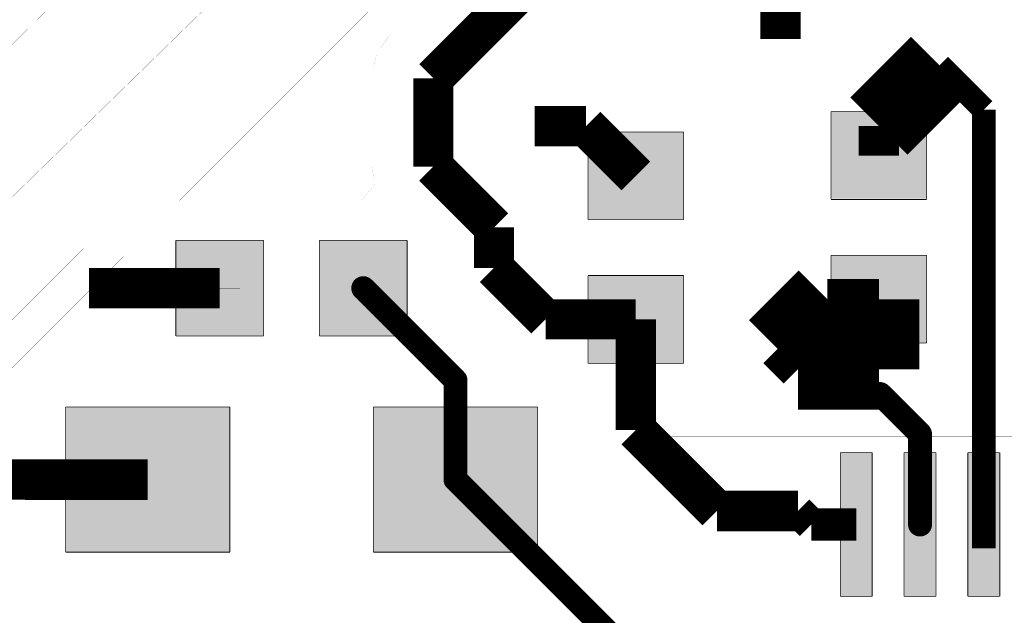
# Model space of a CAD drawing. Header units: millimetres. Extents: x 120.8 to 142.5, y 76.6 to 105.3.
# Tile 7 of 11: x 125.4 to 131.6, y 96.5 to 100.2. Entities that reach past the tile are written whole.
import ezdxf

# ---------------------------------------------------------------- set-up
doc = ezdxf.new("R2010")
doc.units = ezdxf.units.MM
doc.layers.add('Mechanical4', color=56, linetype='Continuous')

msp = doc.modelspace()

# ---------------------------------------------------------------- linework, layer by layer
at = {"layer": 'Mechanical4'}
for points, const_width in [([(120.8751, 95.6251), (130.5001, 105.2001)], 0.00125), ([(120.8751, 94.7501), (128.4001, 102.1001)], 0.00125), ([(126.4001, 99.1001), (128.3001, 101.0001)], 0.00125), ([(130.1701, 100.1143), (130.1701, 100.7181)], 0.254), ([(127.7199, 100.1413), (128.2911, 100.7126)], 0.0003), ([(127.9931, 99.8681), (128.6951, 100.5701)], 0.25), ([(130.7871, 99.5681), (131.1681, 99.9491)], 0.508), ([(127.6361, 100.016), (127.7199, 100.1413)], 0.0003), ([(127.6067, 99.8681), (127.6361, 100.016)], 0.0003), ([(131.1681, 99.9491), (131.4451, 99.6721)], 0.15), ([(127.9931, 99.3141), (127.9931, 99.8681)], 0.25), ([(127.6067, 99.3141), (127.6067, 99.8681)], 0.0003), ([(131.4451, 97.0701), (131.4451, 99.6721)], 0.15), ([(128.6281, 99.5681), (128.9511, 99.5681)], 0.254), ([(128.9511, 99.5681), (129.2631, 99.2561)], 0.254), ([(130.4871, 99.6581), (131.0871, 99.6581)], 0.005), ([(130.4871, 99.1081), (130.4871, 99.6581)], 0.005), ([(130.7871, 99.3831), (130.7871, 99.5681)], 0.254), ([(131.0871, 99.1081), (131.0871, 99.6581)], 0.005), ([(128.9631, 99.5311), (129.5631, 99.5311)], 0.005), ([(128.9631, 98.9811), (128.9631, 99.5311)], 0.005), ([(129.5631, 98.9811), (129.5631, 99.5311)], 0.005), ([(127.9931, 99.3141), (128.3741, 98.9331)], 0.25), ([(127.6067, 99.3141), (127.6285, 99.2043)], 0.0003), ([(127.548, 99.1061), (127.6285, 99.2043)], 0.0003), ([(126.1251, 99.1061), (126.5271, 99.1061)], 0.0003), ([(126.1251, 98.6791), (126.1251, 99.1061)], 0.0003), ([(126.5271, 98.6791), (126.5271, 99.1061)], 0.0003), ([(126.7811, 99.1061), (127.548, 99.1061)], 0.0003), ([(126.7811, 98.5521), (126.7811, 99.1061)], 0.0003), ([(130.4871, 99.1081), (131.0871, 99.1081)], 0.005), ([(130.4871, 99.1131), (131.0871, 99.1131)], 0.0003), ([(130.4871, 98.7431), (130.4871, 99.1131)], 0.0003), ([(131.0871, 98.7431), (131.0871, 99.1131)], 0.0003), ([(128.3741, 98.6791), (128.3741, 98.9331)], 0.25), ([(128.9631, 98.9811), (129.5631, 98.9811)], 0.005), ([(128.9631, 98.9861), (129.5631, 98.9861)], 0.0003), ([(128.9631, 98.6161), (128.9631, 98.9861)], 0.0003), ([(129.5631, 98.6161), (129.5631, 98.9861)], 0.0003), ([(126.3791, 98.8521), (126.9291, 98.8521)], 0.005), ([(126.3791, 98.2521), (126.3791, 98.8521)], 0.005), ([(126.9141, 98.2521), (126.9141, 98.8521)], 0.0003), ([(126.9141, 98.8521), (127.2841, 98.8521)], 0.0003), ([(126.9291, 98.2521), (126.9291, 98.8521)], 0.005), ([(127.2791, 98.8521), (127.8291, 98.8521)], 0.005), ([(127.2791, 98.2521), (127.2791, 98.8521)], 0.005), ([(127.2841, 98.2521), (127.2841, 98.8521)], 0.0003), ([(127.8291, 98.2521), (127.8291, 98.8521)], 0.005), ([(124.5001, 97.5001), (125.8001, 98.8001)], 0.00125), ([(128.3741, 98.6791), (128.6971, 98.3561)], 0.25), ([(124.9001, 97.6001), (126.0501, 98.7501)], 0.00125), ([(130.1521, 98.1711), (130.4641, 98.4831)], 0.508), ([(130.4871, 98.7581), (131.0871, 98.7581)], 0.005), ([(130.4871, 98.2081), (130.4871, 98.7581)], 0.005), ([(130.4871, 98.7431), (131.0871, 98.7431)], 0.0003), ([(130.7871, 98.0441), (130.7871, 98.4831)], 0.508), ([(131.0871, 98.2081), (131.0871, 98.7581)], 0.005), ([(125.8341, 98.5521), (126.6541, 98.5521)], 0.254), ([(126.1251, 98.6791), (126.5271, 98.6791)], 0.0003), ([(127.5541, 98.5521), (128.1326, 97.9736)], 0.15), ([(128.9631, 98.6311), (129.5631, 98.6311)], 0.005), ([(128.9631, 98.0811), (128.9631, 98.6311)], 0.005), ([(128.9631, 98.6161), (129.5631, 98.6161)], 0.0003), ([(129.5631, 98.0811), (129.5631, 98.6311)], 0.005), ([(130.4641, 98.4831), (130.7871, 98.4831)], 0.254), ([(126.6541, 98.5521), (126.7811, 98.5521)], 0.0003), ([(126.6541, 98.4251), (126.6541, 98.5521)], 0.0003), ([(128.6971, 98.3561), (129.2631, 98.3561)], 0.25), ([(129.2631, 97.6631), (129.2631, 98.3561)], 0.254), ([(126.1251, 98.4251), (126.6541, 98.4251)], 0.0003), ([(126.1251, 98.0611), (126.1251, 98.4251)], 0.0003), ([(130.1521, 98.1711), (130.2791, 98.0441)], 0.254), ([(130.2791, 98.0441), (130.7871, 98.0441)], 0.508), ([(126.3791, 98.2521), (126.9291, 98.2521)], 0.005), ([(126.9141, 98.2521), (127.2841, 98.2521)], 0.0003), ([(127.2791, 98.2521), (127.8291, 98.2521)], 0.005), ([(130.4871, 98.2081), (131.0871, 98.2081)], 0.005), ([(125.4336, 98.0611), (126.1251, 98.0611)], 0.0003), ([(125.4336, 97.4791), (125.4336, 98.0611)], 0.0003), ([(128.1326, 97.3521), (128.1326, 97.9736)], 0.15), ([(128.9631, 98.0811), (129.5631, 98.0811)], 0.005), ([(130.7951, 97.8881), (131.0451, 97.6381)], 0.15), ([(125.6876, 97.8071), (126.7176, 97.8071)], 0.005), ([(125.6876, 96.8971), (125.6876, 97.8071)], 0.005), ([(126.7176, 96.8971), (126.7176, 97.8071)], 0.005), ([(127.6176, 97.8071), (128.6476, 97.8071)], 0.005), ([(127.6176, 96.8971), (127.6176, 97.8071)], 0.005), ([(128.6476, 96.8971), (128.6476, 97.8071)], 0.005), ([(129.2631, 97.6631), (129.7711, 97.1551)], 0.254), ([(131.0451, 97.0701), (131.0451, 97.6381)], 0.15), ([(129.3451, 97.6201), (129.3451, 90.6201)], 0.0003), ([(129.3451, 97.6201), (136.3201, 97.6201)], 0.0003), ([(130.5451, 97.5201), (130.7451, 97.5201)], 0.005), ([(130.5451, 96.6201), (130.5451, 97.5201)], 0.005), ([(130.7451, 96.6201), (130.7451, 97.5201)], 0.005), ([(130.9451, 97.5201), (131.1451, 97.5201)], 0.005), ([(130.9451, 96.6201), (130.9451, 97.5201)], 0.005), ([(131.1451, 96.6201), (131.1451, 97.5201)], 0.005), ([(131.3451, 97.5201), (131.5451, 97.5201)], 0.005), ([(131.3451, 96.6201), (131.3451, 97.5201)], 0.005), ([(131.5451, 96.6201), (131.5451, 97.5201)], 0.005), ([(125.3261, 97.3456), (125.3326, 97.3521)], 0.254), ([(125.3326, 97.3521), (126.2026, 97.3521)], 0.254), ([(125.4336, 97.4791), (126.2026, 97.4791)], 0.0003), ([(126.2026, 97.2251), (126.2026, 97.4791)], 0.0003), ([(128.1326, 97.3521), (129.1361, 96.3486)], 0.15), ([(129.7711, 97.1551), (130.2791, 97.1551)], 0.254), ([(130.2791, 97.1551), (130.3641, 97.0701)], 0.204), ([(125.4336, 97.2251), (126.2026, 97.2251)], 0.0003), ([(125.4336, 96.6431), (125.4336, 97.2251)], 0.0003), ([(130.3641, 97.0701), (130.6451, 97.0701)], 0.204), ([(131.4451, 96.9201), (131.4451, 97.0701)], 0.15), ([(125.6876, 96.8971), (126.7176, 96.8971)], 0.005), ([(127.6176, 96.8971), (128.6476, 96.8971)], 0.005), ([(125.4336, 96.6101), (125.4336, 96.6431)], 0.0003), ([(130.5451, 96.6201), (130.7451, 96.6201)], 0.005), ([(130.9451, 96.6201), (131.1451, 96.6201)], 0.005), ([(131.3451, 96.6201), (131.5451, 96.6201)], 0.005), ([(124.3911, 96.6101), (125.4336, 96.6101)], 0.0003)]:
    msp.add_lwpolyline(points, dxfattribs=dict(at, const_width=const_width))
for points, const_width in [([(129.563, 98.9861, -1), (129.5633, 98.9861)], 0.0003), ([(129.563, 98.9861, -1), (129.5633, 98.9861)], 0.0003), ([(129.5633, 98.9861, -1), (129.563, 98.9861)], 0.0003), ([(129.5633, 98.9861, -1), (129.563, 98.9861)], 0.0003), ([(127.5166, 98.5521, -1), (127.5916, 98.5521)], 0.075), ([(127.5166, 98.5521, -1), (127.5916, 98.5521)], 0.075), ([(129.563, 98.6161, -1), (129.5633, 98.6161)], 0.0003), ([(129.563, 98.6161, -1), (129.5633, 98.6161)], 0.0003), ([(129.5633, 98.6161, -1), (129.563, 98.6161)], 0.0003), ([(129.5633, 98.6161, -1), (129.563, 98.6161)], 0.0003), ([(127.5916, 98.5521, -1), (127.5166, 98.5521)], 0.075), ([(127.5916, 98.5521, -1), (127.5166, 98.5521)], 0.075), ([(128.0951, 97.9736, -1), (128.1701, 97.9736)], 0.075), ([(128.0951, 97.9736, -1), (128.1701, 97.9736)], 0.075), ([(128.0951, 97.9736, -1), (128.1701, 97.9736)], 0.075), ([(128.0951, 97.9736, -1), (128.1701, 97.9736)], 0.075), ([(128.1701, 97.9736, -1), (128.0951, 97.9736)], 0.075), ([(128.1701, 97.9736, -1), (128.0951, 97.9736)], 0.075), ([(128.1701, 97.9736, -1), (128.0951, 97.9736)], 0.075), ([(128.1701, 97.9736, -1), (128.0951, 97.9736)], 0.075), ([(130.7576, 97.8881, -1), (130.8326, 97.8881)], 0.075), ([(130.7576, 97.8881, -1), (130.8326, 97.8881)], 0.075), ([(130.8326, 97.8881, -1), (130.7576, 97.8881)], 0.075), ([(130.8326, 97.8881, -1), (130.7576, 97.8881)], 0.075), ([(131.0076, 97.6381, -1), (131.0826, 97.6381)], 0.075), ([(131.0076, 97.6381, -1), (131.0826, 97.6381)], 0.075), ([(131.0076, 97.6381, -1), (131.0826, 97.6381)], 0.075), ([(131.0076, 97.6381, -1), (131.0826, 97.6381)], 0.075), ([(131.0826, 97.6381, -1), (131.0076, 97.6381)], 0.075), ([(131.0826, 97.6381, -1), (131.0076, 97.6381)], 0.075), ([(131.0826, 97.6381, -1), (131.0076, 97.6381)], 0.075), ([(131.0826, 97.6381, -1), (131.0076, 97.6381)], 0.075), ([(128.0951, 97.3521, -1), (128.1701, 97.3521)], 0.075), ([(128.0951, 97.3521, -1), (128.1701, 97.3521)], 0.075), ([(128.0951, 97.3521, -1), (128.1701, 97.3521)], 0.075), ([(128.0951, 97.3521, -1), (128.1701, 97.3521)], 0.075), ([(128.1701, 97.3521, -1), (128.0951, 97.3521)], 0.075), ([(128.1701, 97.3521, -1), (128.0951, 97.3521)], 0.075), ([(128.1701, 97.3521, -1), (128.0951, 97.3521)], 0.075), ([(128.1701, 97.3521, -1), (128.0951, 97.3521)], 0.075), ([(131.0076, 97.0701, -1), (131.0826, 97.0701)], 0.075), ([(131.0076, 97.0701, -1), (131.0826, 97.0701)], 0.075), ([(131.0826, 97.0701, -1), (131.0076, 97.0701)], 0.075), ([(131.0826, 97.0701, -1), (131.0076, 97.0701)], 0.075)]:
    msp.add_lwpolyline(points, format="xyb", dxfattribs=dict(at, const_width=const_width))
for points, const_width in [([(129.5629, 98.9861, 1), (129.5631, 98.9861, 1)], 0.00015), ([(129.5629, 98.9861, 1), (129.5631, 98.9861, 1)], 0.00015), ([(129.5629, 98.9861, 1), (129.5631, 98.9861, 1)], 0.00015), ([(129.5629, 98.9861, 1), (129.5631, 98.9861, 1)], 0.00015), ([(129.5632, 98.9861, 1), (129.5633, 98.9861, 1)], 0.00015), ([(129.5632, 98.9861, 1), (129.5633, 98.9861, 1)], 0.00015), ([(129.5632, 98.9861, 1), (129.5633, 98.9861, 1)], 0.00015), ([(129.5632, 98.9861, 1), (129.5633, 98.9861, 1)], 0.00015), ([(129.5629, 98.6161, 1), (129.5631, 98.6161, 1)], 0.00015), ([(129.5629, 98.6161, 1), (129.5631, 98.6161, 1)], 0.00015), ([(129.5629, 98.6161, 1), (129.5631, 98.6161, 1)], 0.00015), ([(129.5629, 98.6161, 1), (129.5631, 98.6161, 1)], 0.00015), ([(129.5632, 98.6161, 1), (129.5633, 98.6161, 1)], 0.00015), ([(129.5632, 98.6161, 1), (129.5633, 98.6161, 1)], 0.00015), ([(129.5632, 98.6161, 1), (129.5633, 98.6161, 1)], 0.00015), ([(129.5632, 98.6161, 1), (129.5633, 98.6161, 1)], 0.00015), ([(127.4979, 98.5521, 1), (127.5354, 98.5521, 1)], 0.0375), ([(127.4979, 98.5521, 1), (127.5354, 98.5521, 1)], 0.0375), ([(127.4979, 98.5521, 1), (127.5354, 98.5521, 1)], 0.0375), ([(127.4979, 98.5521, 1), (127.5354, 98.5521, 1)], 0.0375), ([(127.5729, 98.5521, 1), (127.6104, 98.5521, 1)], 0.0375), ([(127.5729, 98.5521, 1), (127.6104, 98.5521, 1)], 0.0375), ([(127.5729, 98.5521, 1), (127.6104, 98.5521, 1)], 0.0375), ([(127.5729, 98.5521, 1), (127.6104, 98.5521, 1)], 0.0375), ([(128.0764, 97.9736, 1), (128.1139, 97.9736, 1)], 0.0375), ([(128.0764, 97.9736, 1), (128.1139, 97.9736, 1)], 0.0375), ([(128.0764, 97.9736, 1), (128.1139, 97.9736, 1)], 0.0375), ([(128.0764, 97.9736, 1), (128.1139, 97.9736, 1)], 0.0375), ([(128.0764, 97.9736, 1), (128.1139, 97.9736, 1)], 0.0375), ([(128.0764, 97.9736, 1), (128.1139, 97.9736, 1)], 0.0375), ([(128.0764, 97.9736, 1), (128.1139, 97.9736, 1)], 0.0375), ([(128.0764, 97.9736, 1), (128.1139, 97.9736, 1)], 0.0375), ([(128.1514, 97.9736, 1), (128.1889, 97.9736, 1)], 0.0375), ([(128.1514, 97.9736, 1), (128.1889, 97.9736, 1)], 0.0375), ([(128.1514, 97.9736, 1), (128.1889, 97.9736, 1)], 0.0375), ([(128.1514, 97.9736, 1), (128.1889, 97.9736, 1)], 0.0375), ([(128.1514, 97.9736, 1), (128.1889, 97.9736, 1)], 0.0375), ([(128.1514, 97.9736, 1), (128.1889, 97.9736, 1)], 0.0375), ([(128.1514, 97.9736, 1), (128.1889, 97.9736, 1)], 0.0375), ([(128.1514, 97.9736, 1), (128.1889, 97.9736, 1)], 0.0375), ([(130.7389, 97.8881, 1), (130.7764, 97.8881, 1)], 0.0375), ([(130.7389, 97.8881, 1), (130.7764, 97.8881, 1)], 0.0375), ([(130.7389, 97.8881, 1), (130.7764, 97.8881, 1)], 0.0375), ([(130.7389, 97.8881, 1), (130.7764, 97.8881, 1)], 0.0375), ([(130.8139, 97.8881, 1), (130.8514, 97.8881, 1)], 0.0375), ([(130.8139, 97.8881, 1), (130.8514, 97.8881, 1)], 0.0375), ([(130.8139, 97.8881, 1), (130.8514, 97.8881, 1)], 0.0375), ([(130.8139, 97.8881, 1), (130.8514, 97.8881, 1)], 0.0375), ([(130.9889, 97.6381, 1), (131.0264, 97.6381, 1)], 0.0375), ([(130.9889, 97.6381, 1), (131.0264, 97.6381, 1)], 0.0375), ([(130.9889, 97.6381, 1), (131.0264, 97.6381, 1)], 0.0375), ([(130.9889, 97.6381, 1), (131.0264, 97.6381, 1)], 0.0375), ([(130.9889, 97.6381, 1), (131.0264, 97.6381, 1)], 0.0375), ([(130.9889, 97.6381, 1), (131.0264, 97.6381, 1)], 0.0375), ([(130.9889, 97.6381, 1), (131.0264, 97.6381, 1)], 0.0375), ([(130.9889, 97.6381, 1), (131.0264, 97.6381, 1)], 0.0375), ([(131.0639, 97.6381, 1), (131.1014, 97.6381, 1)], 0.0375), ([(131.0639, 97.6381, 1), (131.1014, 97.6381, 1)], 0.0375), ([(131.0639, 97.6381, 1), (131.1014, 97.6381, 1)], 0.0375), ([(131.0639, 97.6381, 1), (131.1014, 97.6381, 1)], 0.0375), ([(131.0639, 97.6381, 1), (131.1014, 97.6381, 1)], 0.0375), ([(131.0639, 97.6381, 1), (131.1014, 97.6381, 1)], 0.0375), ([(131.0639, 97.6381, 1), (131.1014, 97.6381, 1)], 0.0375), ([(131.0639, 97.6381, 1), (131.1014, 97.6381, 1)], 0.0375), ([(128.0764, 97.3521, 1), (128.1139, 97.3521, 1)], 0.0375), ([(128.0764, 97.3521, 1), (128.1139, 97.3521, 1)], 0.0375), ([(128.0764, 97.3521, 1), (128.1139, 97.3521, 1)], 0.0375), ([(128.0764, 97.3521, 1), (128.1139, 97.3521, 1)], 0.0375), ([(128.0764, 97.3521, 1), (128.1139, 97.3521, 1)], 0.0375), ([(128.0764, 97.3521, 1), (128.1139, 97.3521, 1)], 0.0375), ([(128.0764, 97.3521, 1), (128.1139, 97.3521, 1)], 0.0375), ([(128.0764, 97.3521, 1), (128.1139, 97.3521, 1)], 0.0375), ([(128.1514, 97.3521, 1), (128.1889, 97.3521, 1)], 0.0375), ([(128.1514, 97.3521, 1), (128.1889, 97.3521, 1)], 0.0375), ([(128.1514, 97.3521, 1), (128.1889, 97.3521, 1)], 0.0375), ([(128.1514, 97.3521, 1), (128.1889, 97.3521, 1)], 0.0375), ([(128.1514, 97.3521, 1), (128.1889, 97.3521, 1)], 0.0375), ([(128.1514, 97.3521, 1), (128.1889, 97.3521, 1)], 0.0375), ([(128.1514, 97.3521, 1), (128.1889, 97.3521, 1)], 0.0375), ([(128.1514, 97.3521, 1), (128.1889, 97.3521, 1)], 0.0375), ([(130.9889, 97.0701, 1), (131.0264, 97.0701, 1)], 0.0375), ([(130.9889, 97.0701, 1), (131.0264, 97.0701, 1)], 0.0375), ([(130.9889, 97.0701, 1), (131.0264, 97.0701, 1)], 0.0375), ([(130.9889, 97.0701, 1), (131.0264, 97.0701, 1)], 0.0375), ([(131.0639, 97.0701, 1), (131.1014, 97.0701, 1)], 0.0375), ([(131.0639, 97.0701, 1), (131.1014, 97.0701, 1)], 0.0375), ([(131.0639, 97.0701, 1), (131.1014, 97.0701, 1)], 0.0375), ([(131.0639, 97.0701, 1), (131.1014, 97.0701, 1)], 0.0375)]:
    msp.add_lwpolyline(points, format="xyb", close=True, dxfattribs=dict(at, const_width=const_width))
for points in [[(130.4871, 99.1131), (131.0871, 99.1131), (130.4871, 99.6581), (131.0871, 99.6581)], [(128.9631, 98.9861), (129.5631, 98.9861), (128.9631, 99.5311), (129.5631, 99.5311)], [(126.3791, 98.2521), (126.9291, 98.2521), (126.3791, 98.8521), (126.9291, 98.8521)], [(127.2791, 98.2521), (127.8291, 98.2521), (127.2791, 98.8521), (127.8291, 98.8521)], [(130.4871, 98.2081), (131.0871, 98.2081), (130.4871, 98.7581), (131.0871, 98.7581)], [(128.9631, 98.0811), (129.5631, 98.0811), (128.9631, 98.6311), (129.5631, 98.6311)], [(125.6876, 96.8971), (126.7176, 96.8971), (125.6876, 97.8071), (126.7176, 97.8071)], [(127.6176, 96.8971), (128.6476, 96.8971), (127.6176, 97.8071), (128.6476, 97.8071)], [(130.7451, 96.6201), (130.7451, 97.5201), (130.5451, 96.6201), (130.5451, 97.5201)], [(131.1451, 96.6201), (131.1451, 97.5201), (130.9451, 96.6201), (130.9451, 97.5201)], [(131.5451, 96.6201), (131.5451, 97.5201), (131.3451, 96.6201), (131.3451, 97.5201)]]:
    msp.add_solid(points, dxfattribs=at)

doc.saveas('drawing.dxf')
